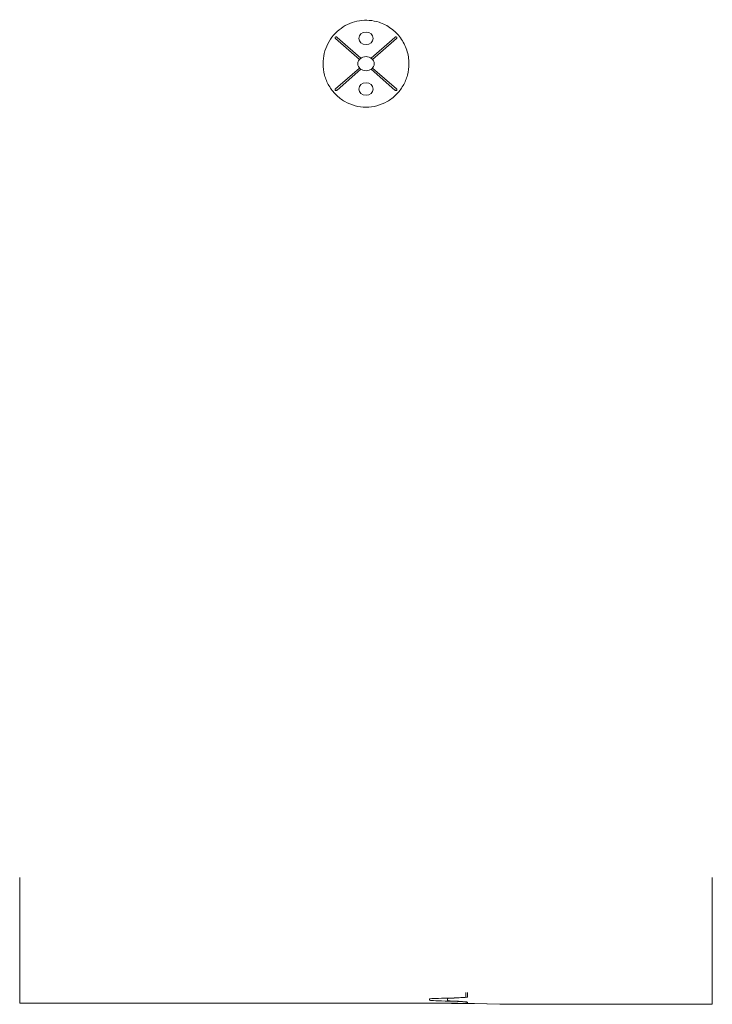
# Model space of a CAD drawing. Header units: millimetres. Extents: x -170 to 170, y -460 to 22.
import ezdxf

# ---------------------------------------------------------------- set-up
doc = ezdxf.new("R2010")
doc.units = ezdxf.units.MM

# ---------------------------------------------------------------- blocks, each defined once
blk = doc.blocks.new('HydroTap_Assembled_ZipUK_Commercial_ClassicPlus_BCS - 100_75 cups per hour - Bright Chrome _H55760Z00UK_-1492394-3D')
at = {"lineweight": 18}
for p, q in [((-2.16, 117.62, 1102.35), (-13.85, 127.75, 1108.19)), ((-13.14, 128.36, 1108.54), (-1.45, 118.24, 1102.7)), ((3.45, 118.24, 1102.7), (15.14, 128.36, 1108.54)), ((15.85, 127.75, 1108.19), (4.16, 117.62, 1102.35)), ((-13.85, 103.25, 1094.05), (-2.16, 113.38, 1099.89)), ((-1.45, 112.76, 1099.54), (-13.14, 102.64, 1093.7)), ((15.14, 102.64, 1093.7), (3.45, 112.76, 1099.54)), ((4.16, 113.38, 1099.89), (15.85, 103.25, 1094.05)), ((-168.5, -343.9, 342.47), (-168.5, -282.5, 342.47)), ((-168.5, -282.5, 343.97), (-168.5, -343.94, 343.97)), ((170.5, -282.5, 363.99), (170.5, -344.42, 363.99)), ((170.5, -344.46, 365.49), (170.5, -282.5, 365.49)), ((40.88, -341.79, 255.91), (40.88, -342.52, 285.89)), ((49.9, -340.9, 219.3), (49.9, -338.66, 127.3)), ((50.71, -338.66, 127.3), (50.71, -340.92, 220.31)), ((-168.5, -343.9, 342.49), (30.46, -343.9, 342.49)), ((30.02, -343.94, 343.99), (-168.5, -343.94, 343.99)), ((32, -342.44, 282.36), (32, -341.87, 259.19)), ((49.96, -343.98, 345.58), (49.96, -343.41, 322.21)), ((50.66, -343.38, 321.25), (50.66, -343.99, 346.17)), ((51.83, -344.05, 348.57), (68.38, -344.36, 361.49)), ((66.51, -344.37, 361.94), (54.16, -344.14, 352.3)), ((75.65, -344.42, 364), (170.5, -344.42, 364)), ((170.5, -344.46, 365.5), (76.85, -344.46, 365.5))]:
    blk.add_line(p, q, dxfattribs=at)
at = {"lineweight": 18, "extrusion": (-9.15934e-16, -0.5, 0.866025)}
for centre, radius in [((1, 664.89, 895.85), 3.5), ((1, 650.59, 895.85), 4), ((1, 636.29, 895.85), 3.5)]:
    blk.add_circle(centre, radius, dxfattribs=at)
at = {"lineweight": 18, "extrusion": (9.99201e-16, 0.5, -0.866025)}
blk.add_ellipse((-13.5, 128.05, 1108.37), major_axis=(-0.566, 0.49, 0.283), ratio=0.625, start_param=4.712389, end_param=7.853982, dxfattribs=at)
at = {"lineweight": 18, "extrusion": (9.4369e-16, 0.5, -0.866025)}
blk.add_ellipse((15.5, 128.05, 1108.37), major_axis=(0.566, 0.49, 0.283), ratio=0.625, start_param=4.712389, end_param=7.853982, dxfattribs=at)
at = {"lineweight": 18, "extrusion": (-9.15934e-16, -0.5, 0.866025)}
blk.add_ellipse((-13.5, 102.95, 1093.87), major_axis=(-0.566, -0.49, -0.283), ratio=0.625, start_param=4.712389, end_param=7.853982, dxfattribs=at)
at = {"lineweight": 18, "extrusion": (-8.60423e-16, -0.5, 0.866025)}
blk.add_ellipse((15.5, 102.95, 1093.87), major_axis=(0.566, -0.49, -0.283), ratio=0.625, start_param=4.712389, end_param=7.853982, dxfattribs=at)
at = {"lineweight": 18, "extrusion": (-4.11805e-15, -0.999703, -0.02435)}
for centre, major_axis, start_param, end_param in [((54.39, -341.87, 259.19), (22.39, 0), 3.141593, 4.001019), ((20.97, -340.92, 219.97), (29.74, 0), 0.011224, 0.533736), ((30.46, -344.83, 380.79), (38.32, 0), 4.712389, 5.187065), ((54.64, -342.44, 282.36), (22.64, 0), 2.292281, 3.141593), ((20.96, -343.38, 321.25), (29.7, 0), 5.735546, 6.283185), ((76.85, -344.05, 348.71), (16.8, 0), 1.570796, 2.234021)]:
    blk.add_ellipse(centre, major_axis=major_axis, ratio=0.999703, start_param=start_param, end_param=end_param, dxfattribs=at)
at = {"lineweight": 18, "extrusion": (4.11805e-15, 0.999703, 0.02435)}
for centre, major_axis, start_param, end_param in [((20.71, -340.92, 220.13), (29.2, 0), 5.423759, 6.311626), ((81.82, -341.79, 255.91), (40.94, 0), 2.607857, 3.141593), ((30.02, -344.89, 383.19), (39.22, 0), 0.907571, 1.570796), ((19.69, -343.4, 322.06), (30.26, 0), 6.278249, 7.132497), ((78.08, -342.53, 286.44), (37.2, 0), 3.126874, 3.689232), ((48.64, -343.98, 345.58), (1.32, 0), 4.186467, 6.283185), ((53.71, -343.99, 346.17), (3.05, 0), 3.141593, 4.049164), ((75.65, -344.14, 352.19), (11.81, 0), 4.049164, 4.712389)]:
    blk.add_ellipse(centre, major_axis=major_axis, ratio=0.999703, start_param=start_param, end_param=end_param, dxfattribs=at)
at = {"lineweight": 18}
blk.add_open_spline([(22, 115.49, 1101.12), (21.99, 117.8, 1102.45), (21.29, 122.22, 1105), (18.19, 128.32, 1108.52), (13.43, 133.07, 1111.26), (6.51, 136.58, 1113.29), (-2.34, 137.29, 1113.7), (-11.67, 133.44, 1111.48), (-17.25, 126.95, 1107.73), (-19.6, 120.55, 1104.04), (-19.99, 117.22, 1102.12), (-20, 115.49, 1101.12)], degree=3, knots=[0, 0, 0, 0, 0.1, 0.2, 0.3, 0.4, 0.55, 0.7, 0.85, 0.925, 1, 1, 1, 1], dxfattribs=at)
for points in [[(-20, 115.5, 1101.12), (-19.99, 113.59, 1100.02), (-19.51, 109.89, 1097.88), (-17.34, 104.64, 1094.85), (-13.92, 100.19, 1092.28), (-9.49, 96.81, 1090.33), (-4.42, 94.71, 1089.12), (-0.84, 94.24, 1088.84), (1.01, 94.23, 1088.84)], [(0.99, 94.23, 1088.84), (2.84, 94.24, 1088.84), (6.39, 94.7, 1089.11), (11.51, 96.81, 1090.33), (15.92, 100.19, 1092.28), (19.34, 104.65, 1094.85), (21.51, 109.88, 1097.88), (21.99, 113.59, 1100.02), (22, 115.5, 1101.12)]]:
    blk.add_open_spline(points, degree=3, dxfattribs=at)

msp = doc.modelspace()

# ---------------------------------------------------------------- block references
at = {"lineweight": 18}
msp.add_blockref('HydroTap_Assembled_ZipUK_Commercial_ClassicPlus_BCS - 100_75 cups per hour - Bright Chrome _H55760Z00UK_-1492394-3D', (-1, -115.5), dxfattribs=at)

doc.saveas('drawing.dxf')
